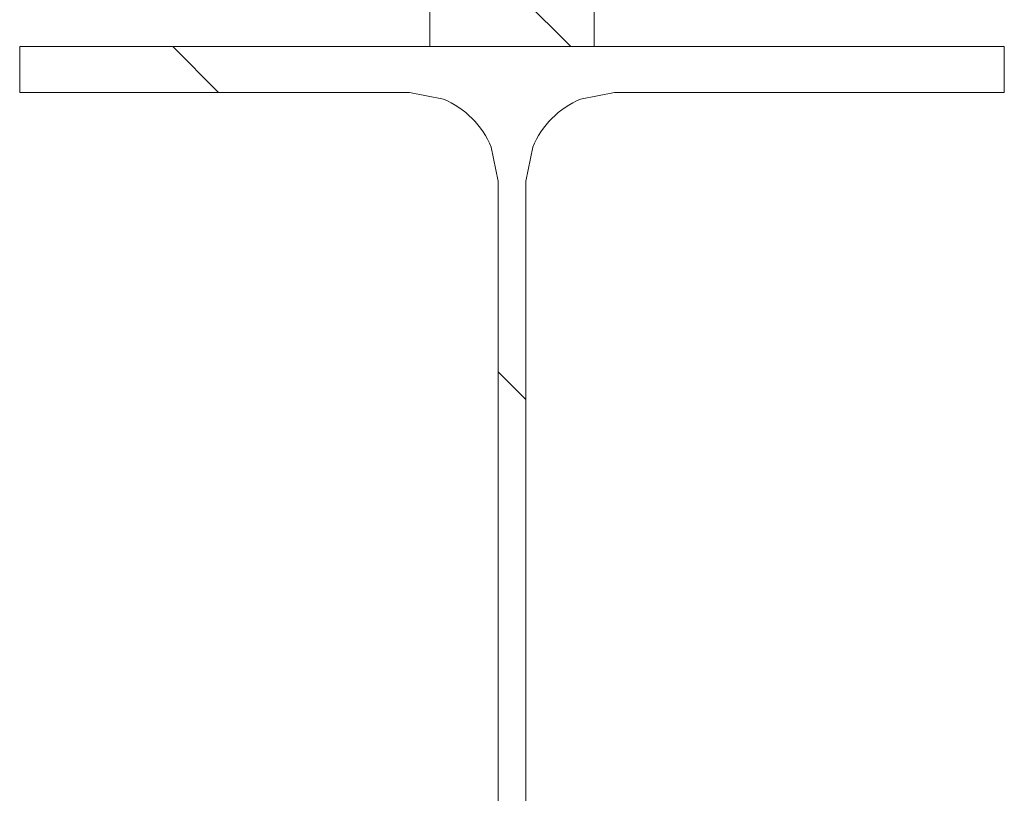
# Model space of a CAD drawing. Header units: millimetres. Extents: x 295996 to 512960, y -33037 to 76497.
# Tile 14 of 256: x 361060 to 361360, y 54387 to 54623. Entities that reach past the tile are written whole.
import ezdxf

# ---------------------------------------------------------------- set-up
doc = ezdxf.new("R2010")
doc.units = ezdxf.units.MM
doc.header["$LTSCALE"] = 0.25
doc.linetypes.add('XKITLINE00', pattern=[0])
doc.layers.add('Položka', color=2, linetype='Continuous', lineweight=0)

msp = doc.modelspace()

# ---------------------------------------------------------------- linework, layer by layer
at = {"layer": 'Položka', "linetype": 'XKITLINE00', "lineweight": 0}
for p, q in [((361185.35393, 54644.76776), (361185.35393, 54614.76776)), ((361228.26821, 54614.76776), (361198.26821, 54644.76776)), ((361235.35393, 54644.76776), (361235.35393, 54614.76776)), ((361060.35393, 54600.76776), (361060.35393, 54614.76776)), ((361060.35393, 54614.76776), (361360.35393, 54614.76776)), ((361120.96373, 54600.76776), (361106.96373, 54614.76776)), ((361235.35393, 54614.76776), (361185.35393, 54614.76776)), ((361360.35393, 54614.76776), (361360.35393, 54600.76776)), ((361060.35393, 54600.76776), (361179.10393, 54600.76776)), ((361189.43639, 54598.7125), (361179.10393, 54600.76776)), ((361241.60393, 54600.76776), (361231.27148, 54598.7125)), ((361360.35393, 54600.76776), (361241.60393, 54600.76776)), ((361206.10393, 54573.76776), (361204.04868, 54584.10021)), ((361216.65919, 54584.10021), (361214.60393, 54573.76776)), ((361206.10393, 54365.76776), (361206.10393, 54573.76776)), ((361214.60393, 54365.76776), (361214.60393, 54573.76776)), ((361214.60393, 54507.12756), (361206.10393, 54515.62756))]:
    msp.add_line(p, q, dxfattribs=at)
for centre, start, end in [((361179.10393, 54573.76776), 22.5, 67.5), ((361241.60393, 54573.76776), 112.5, 157.5)]:
    msp.add_arc(centre, 27, start, end, dxfattribs=at)

doc.saveas('drawing.dxf')
